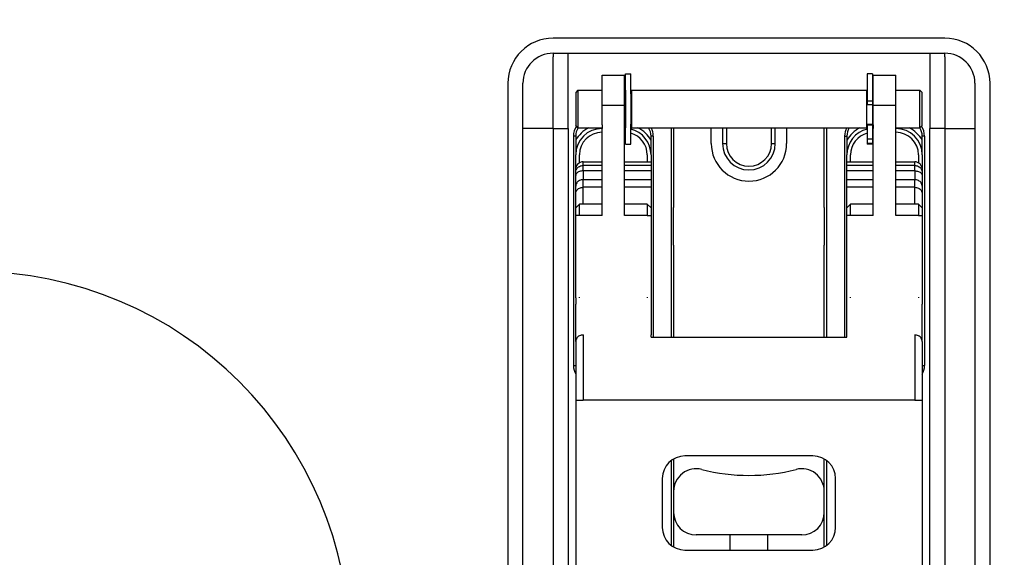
# Model space of a CAD drawing. Extents: x -1763 to 4575, y -3429 to 1051.
# Tile 168 of 193: x 3906 to 4037, y -1710 to -1638. Entities that reach past the tile are written whole.
import ezdxf

# ---------------------------------------------------------------- set-up
doc = ezdxf.new("R2010")
doc.units = 0
doc.linetypes.add('DASHED', pattern=[15, 7, -8])
doc.layers.get('0').update_dxf_attribs({"linetype": 'CONTINUOUS'})
doc.layers.add('1', color=7, linetype='CONTINUOUS')

# ---------------------------------------------------------------- blocks, each defined once
blk = doc.blocks.new('Z_STAGE_PLATE__39', base_point=(3973, -1800.88))
at = {"color": 1, "linetype": 'CONTINUOUS'}
for p, q in [((3977, -1642.88), (3977, -1643.38)), ((3977, -1642.88), (3979, -1642.88)), ((3979, -1652.88), (3979, -1642.88)), ((3979, -1642.88), (4027, -1642.88)), ((4027, -1642.88), (4027, -1652.88)), ((4027, -1642.88), (4029, -1642.88)), ((4029, -1643.38), (4029, -1642.88)), ((3977, -1652.88), (3977, -1643.38)), ((4029, -1643.38), (4029, -1652.88)), ((3973, -1652.88), (3973, -1646.88)), ((4033, -1646.88), (4033, -1652.88)), ((3977, -1652.88), (3973, -1652.88)), ((3973, -1663.38), (3973, -1652.88)), ((3977, -1652.88), (3977, -1663.38)), ((3977, -1652.88), (3979, -1652.88)), ((3979, -1652.88), (3979, -1790.88)), ((3992.7, -1680.62), (3992.7, -1652.79)), ((3993, -1652.79), (3993, -1655.97)), ((4013, -1655.87), (4013, -1652.79)), ((4013.3, -1652.79), (4013.3, -1680.62)), ((4029, -1652.88), (4027, -1652.88)), ((4027, -1790.88), (4027, -1652.88)), ((4029, -1652.88), (4033, -1652.88)), ((4029, -1652.88), (4029, -1663.38)), ((4033, -1652.88), (4033, -1663.38)), ((3980, -1653.88), (3979.7, -1653.88)), ((3979.7, -1653.88), (3979.7, -1684.38)), ((3980, -1653.88), (3980, -1656.38)), ((3990.3, -1653.88), (3990, -1653.88)), ((3990, -1656.38), (3990, -1653.88)), ((3990.3, -1653.88), (3990.3, -1680.62)), ((4015.7, -1653.88), (4016, -1653.88)), ((4015.7, -1653.88), (4015.7, -1680.62)), ((4016, -1653.88), (4016, -1656.38)), ((4026.3, -1653.88), (4026, -1653.88)), ((4026, -1656.38), (4026, -1653.88)), ((4026.3, -1653.88), (4026.3, -1684.38)), ((4013, -1663.38), (4013, -1655.87)), ((3980, -1658.3), (3980, -1656.38)), ((3990, -1656.38), (3990, -1657.3)), ((3993, -1655.97), (3993, -1663.38)), ((4016, -1657.3), (4016, -1656.38)), ((4026, -1656.38), (4026, -1658.3)), ((3980, -1658.71), (3980, -1658.3)), ((3990, -1657.3), (3990, -1657.79)), ((3990, -1657.79), (3990, -1658.52)), ((3990, -1658.52), (3990, -1659.69)), ((4016, -1657.79), (4016, -1657.3)), ((4016, -1658.52), (4016, -1657.79)), ((4016, -1659.69), (4016, -1658.52)), ((4026, -1658.3), (4026, -1658.71)), ((3980, -1659.12), (3980, -1658.71)), ((3980, -1660.55), (3980, -1659.12)), ((3990, -1659.69), (3990, -1660.69)), ((4016, -1660.69), (4016, -1659.69)), ((4026, -1658.71), (4026, -1659.12)), ((4026, -1659.12), (4026, -1660.55)), ((3980, -1661.55), (3980, -1660.55)), ((3990, -1660.69), (3990, -1663.42)), ((4016, -1663.42), (4016, -1660.69)), ((4026, -1660.55), (4026, -1661.55)), ((3980, -1663.42), (3980, -1661.55)), ((4026, -1661.55), (4026, -1663.42)), ((3973, -1665.38), (3973, -1663.38)), ((3977, -1663.38), (3977, -1663.88)), ((3980, -1664.42), (3980, -1663.42)), ((3990, -1663.42), (3990, -1664.42)), ((3993, -1668.38), (3993, -1663.38)), ((4013, -1663.38), (4013, -1668.38)), ((4016, -1664.42), (4016, -1663.42)), ((4026, -1663.42), (4026, -1664.42)), ((4029, -1663.38), (4029, -1663.88)), ((4033, -1663.38), (4033, -1665.38)), ((3977, -1663.88), (3977, -1667.88)), ((3980, -1668.38), (3980, -1664.42)), ((3990, -1664.42), (3990, -1668.88)), ((4016, -1668.88), (4016, -1664.42)), ((4026, -1664.42), (4026, -1668.38)), ((4029, -1663.88), (4029, -1667.88)), ((3973, -1665.88), (3973, -1665.38)), ((3973, -1666.38), (3973, -1665.88)), ((3973, -1668.38), (3973, -1666.38)), ((4033, -1665.38), (4033, -1665.88)), ((4033, -1665.88), (4033, -1666.38)), ((4033, -1666.38), (4033, -1668.38)), ((3973, -1694.88), (3973, -1668.38)), ((3977, -1667.88), (3977, -1668.38)), ((3977, -1668.38), (3977, -1694.88)), ((3980, -1669.38), (3980, -1668.38)), ((3990, -1668.88), (3990, -1669.88)), ((3993, -1668.38), (3993, -1680.62)), ((4013, -1680.62), (4013, -1668.38)), ((4016, -1669.88), (4016, -1668.88)), ((4026, -1668.38), (4026, -1669.38)), ((4029, -1667.88), (4029, -1668.32)), ((4029, -1668.32), (4029, -1668.38)), ((4029, -1668.38), (4029, -1694.88)), ((4033, -1668.38), (4033, -1694.88)), ((3980, -1675.29), (3980, -1669.38)), ((3990, -1669.88), (3990, -1675.29)), ((4016, -1675.29), (4016, -1669.88)), ((4026, -1669.38), (4026, -1675.29)), ((3980, -1675.38), (3980, -1675.29)), ((3980, -1675.38), (3980, -1676.21)), ((3990, -1675.29), (3990, -1675.34)), ((3990, -1675.34), (3990, -1675.38)), ((3990, -1675.38), (3990, -1680.31)), ((4016, -1675.34), (4016, -1675.29)), ((4016, -1675.38), (4016, -1675.34)), ((4016, -1680.31), (4016, -1675.38)), ((4026, -1675.29), (4026, -1675.38)), ((4026, -1675.38), (4026, -1676.21)), ((3980, -1681.18), (3980, -1676.21)), ((4026, -1681.18), (4026, -1676.21)), ((3990, -1680.62), (3990, -1680.31)), ((4016, -1680.62), (4016, -1680.31)), ((3980, -1681.18), (3980, -1684.38)), ((4026, -1681.18), (4026, -1684.38)), ((3979.7, -1684.38), (3980, -1684.38)), ((4026, -1684.38), (4026.3, -1684.38)), ((3973, -1696.88), (3973, -1694.88)), ((3977, -1694.88), (3977, -1695.38)), ((4029, -1694.88), (4029, -1695.38)), ((4033, -1694.88), (4033, -1696.88)), ((3977, -1695.38), (3977, -1699.38)), ((4029, -1695.38), (4029, -1699.38)), ((3973, -1697.88), (3973, -1696.88)), ((3992.7, -1708.28), (3992.7, -1696.98)), ((3993, -1696.78), (3993, -1697.88)), ((4013, -1697.38), (4013, -1696.78)), ((4013, -1701.08), (4013, -1697.38)), ((4013.3, -1696.98), (4013.3, -1708.28)), ((4033, -1696.88), (4033, -1697.88)), ((3973, -1699.88), (3973, -1697.88)), ((3993, -1697.88), (3993, -1701.08)), ((4033, -1697.88), (4033, -1699.88)), ((3973, -1743.88), (3973, -1699.88)), ((3977, -1699.38), (3977, -1699.88)), ((3977, -1699.88), (3977, -1743.88)), ((4029, -1699.38), (4029, -1699.82)), ((4029, -1699.82), (4029, -1699.88)), ((4029, -1699.88), (4029, -1743.88)), ((4033, -1699.88), (4033, -1743.88)), ((3993, -1701.08), (3993, -1703.88)), ((4013, -1703.88), (4013, -1701.08)), ((3993, -1703.88), (3993, -1708.48)), ((4013, -1708.48), (4013, -1703.88))]:
    blk.add_line(p, q, dxfattribs=at)
for centre, radius, start, end in [((3977, -1646.88), 4, 90, 180), ((4029, -1646.88), 4, 0, 90), ((3982, -1653.88), 2.3, 145.8367, 180), ((3982, -1653.88), 2, 147.028, 180), ((3988, -1653.88), 2, 0, 32.972), ((3988, -1653.88), 2.3, 0, 28.245), ((4018, -1653.88), 2.3, 151.755, 180), ((4018, -1653.88), 2, 147.028, 180), ((4024, -1653.88), 2, 0, 32.972), ((4024, -1653.88), 2.3, 0, 34.1633), ((3982, -1684.38), 2.3, 180, -150.4082), ((4024, -1684.38), 2.3, -29.5918, 0)]:
    blk.add_arc(centre, radius, start, end, dxfattribs=at)
blk = doc.blocks.new('PIN_E7018-23703_1__40', base_point=(3973, -1780.38))
at = {"color": 1, "linetype": 'CONTINUOUS'}
for p, q in [((3973, -1777.38), (3973, -1775.38)), ((3977, -1775.38), (3977, -1775.88)), ((3977, -1775.88), (3977, -1779.88)), ((3973, -1780.38), (3973, -1778.38)), ((3977, -1779.88), (3977, -1780.38))]:
    blk.add_line(p, q, dxfattribs=at)
blk = doc.blocks.new('PIN_E7018-23703_2__41', base_point=(3973, -1748.88))
at = {"color": 1, "linetype": 'CONTINUOUS'}
for p, q in [((3973, -1745.88), (3973, -1743.88)), ((3977, -1743.88), (3977, -1744.38)), ((3977, -1744.38), (3977, -1748.38)), ((3973, -1748.88), (3973, -1746.88)), ((3977, -1748.38), (3977, -1748.88))]:
    blk.add_line(p, q, dxfattribs=at)
blk = doc.blocks.new('PIN_E7018-23703_3__42', base_point=(3973, -1699.88))
at = {"color": 1, "linetype": 'CONTINUOUS'}
for p, q in [((3973, -1696.88), (3973, -1694.88)), ((3977, -1694.88), (3977, -1695.38)), ((3977, -1695.38), (3977, -1699.38)), ((3973, -1699.88), (3973, -1697.88)), ((3977, -1699.38), (3977, -1699.88))]:
    blk.add_line(p, q, dxfattribs=at)
blk = doc.blocks.new('PIN_E7018-23703_4__43', base_point=(3973, -1668.38))
at = {"color": 1, "linetype": 'CONTINUOUS'}
for p, q in [((3973, -1665.38), (3973, -1663.38)), ((3977, -1663.38), (3977, -1663.88)), ((3977, -1663.88), (3977, -1667.88)), ((3973, -1668.38), (3973, -1666.38)), ((3977, -1667.88), (3977, -1668.38))]:
    blk.add_line(p, q, dxfattribs=at)
blk = doc.blocks.new('PIN_E7018-23703_6__44', base_point=(4009.5, -1699.88))
at = {"color": 1, "linetype": 'CONTINUOUS'}
for p, q in [((4029, -1694.88), (4029, -1695.38)), ((4033, -1694.88), (4033, -1696.88)), ((4029, -1695.38), (4029, -1699.38)), ((4033, -1697.88), (4033, -1699.88)), ((4029, -1699.38), (4029, -1699.82)), ((4029, -1699.82), (4029, -1699.88))]:
    blk.add_line(p, q, dxfattribs=at)
blk = doc.blocks.new('PIN_E7018-23703_7__45', base_point=(4029, -1748.88))
at = {"color": 1, "linetype": 'CONTINUOUS'}
for p, q in [((4029, -1743.88), (4029, -1744.38)), ((4029, -1744.38), (4029, -1748.38)), ((4033, -1743.88), (4033, -1745.88)), ((4033, -1746.88), (4033, -1748.88)), ((4029, -1748.38), (4029, -1748.82)), ((4029, -1748.82), (4029, -1748.88))]:
    blk.add_line(p, q, dxfattribs=at)
blk = doc.blocks.new('PIN_E7018-23703_8__46', base_point=(4029, -1780.38))
at = {"color": 1, "linetype": 'CONTINUOUS'}
for p, q in [((4029, -1775.38), (4029, -1775.88)), ((4029, -1775.88), (4029, -1779.88)), ((4033, -1775.38), (4033, -1777.38)), ((4033, -1778.38), (4033, -1780.38)), ((4029, -1779.88), (4029, -1780.32)), ((4029, -1780.32), (4029, -1780.38))]:
    blk.add_line(p, q, dxfattribs=at)
blk = doc.blocks.new('PIN_E7018-23703_5__47', base_point=(4029, -1668.38))
at = {"color": 1, "linetype": 'CONTINUOUS'}
for p, q in [((4029, -1663.38), (4029, -1663.88)), ((4033, -1663.38), (4033, -1665.38)), ((4029, -1663.88), (4029, -1667.88)), ((4033, -1666.38), (4033, -1668.38)), ((4029, -1667.88), (4029, -1668.32)), ((4029, -1668.32), (4029, -1668.38))]:
    blk.add_line(p, q, dxfattribs=at)
blk = doc.blocks.new('LATCHPINS__48', base_point=(3973, -1780.38))
for name, p in [('PIN_E7018-23703_4__43', (3973, -1668.38)), ('PIN_E7018-23703_5__47', (4029, -1668.38)), ('PIN_E7018-23703_3__42', (3973, -1699.88)), ('PIN_E7018-23703_6__44', (4009.5, -1699.88)), ('PIN_E7018-23703_2__41', (3973, -1748.88)), ('PIN_E7018-23703_7__45', (4029, -1748.88)), ('PIN_E7018-23703_1__40', (3973, -1780.38)), ('PIN_E7018-23703_8__46', (4029, -1780.38))]:
    blk.add_blockref(name, p)
blk = doc.blocks.new('RETAIN_RING_DIN6799-4___49', base_point=(3986.6, -1654.94))
at = {"color": 1, "linetype": 'CONTINUOUS'}
for p, q in [((3986.6, -1645.64), (3987.3, -1645.64)), ((3986.6, -1647.79), (3986.6, -1645.64)), ((3987.3, -1648.29), (3987.3, -1645.64)), ((3986.6, -1647.79), (3986.6, -1647.85)), ((3986.6, -1647.85), (3986.6, -1648.03)), ((3986.6, -1648.03), (3986.6, -1648.13)), ((3986.6, -1648.13), (3986.6, -1648.29)), ((3986.6, -1648.29), (3986.6, -1648.32)), ((3986.6, -1648.32), (3986.6, -1648.6)), ((3986.6, -1648.6), (3986.6, -1648.64)), ((3986.6, -1648.64), (3986.6, -1651.94)), ((3987.3, -1648.29), (3987.3, -1652.29)), ((3986.6, -1651.94), (3986.6, -1651.98)), ((3986.6, -1651.98), (3986.6, -1652.27)), ((3986.6, -1652.27), (3986.6, -1652.29)), ((3986.6, -1652.29), (3986.6, -1652.45)), ((3986.6, -1652.45), (3986.6, -1652.55)), ((3986.6, -1652.55), (3986.6, -1652.73)), ((3986.6, -1652.73), (3986.6, -1652.79)), ((3986.6, -1654.94), (3986.6, -1652.79)), ((3987.3, -1654.94), (3987.3, -1652.29)), ((3986.6, -1654.94), (3987.3, -1654.94))]:
    blk.add_line(p, q, dxfattribs=at)
blk = doc.blocks.new('RAIL_E7018-23701_2__50', base_point=(4016, -1766.79))
at = {"color": 1, "linetype": 'CONTINUOUS'}
for p, q in [((4019.5, -1649.79), (4019.5, -1645.79)), ((4019.5, -1645.79), (4022.5, -1645.79)), ((4022.5, -1649.79), (4022.5, -1645.79)), ((4019.5, -1652.38), (4019.5, -1649.79)), ((4019.5, -1649.79), (4022.5, -1649.79)), ((4022.5, -1652.38), (4022.5, -1649.79)), ((4019.5, -1652.38), (4019.5, -1652.88)), ((4019.5, -1653.38), (4019.5, -1652.88)), ((4022.5, -1652.88), (4022.5, -1652.38)), ((4022.5, -1653.38), (4022.5, -1652.88)), ((4019.5, -1662.92), (4019.5, -1653.38)), ((4022.5, -1662.92), (4022.5, -1653.38)), ((4016.5, -1662.92), (4016, -1663.42)), ((4016, -1664.42), (4016, -1663.42)), ((4016.5, -1664.42), (4016.5, -1662.92)), ((4019.5, -1662.92), (4016.5, -1662.92)), ((4019.5, -1664.42), (4019.5, -1662.92)), ((4025.5, -1662.92), (4022.5, -1662.92)), ((4022.5, -1664.42), (4022.5, -1662.92)), ((4025.5, -1662.92), (4026, -1663.42)), ((4025.5, -1662.92), (4025.5, -1664.42)), ((4026, -1663.42), (4026, -1664.42)), ((4016.5, -1664.42), (4016, -1664.42)), ((4016, -1668.88), (4016, -1664.42)), ((4019.5, -1664.42), (4016.5, -1664.42)), ((4025.5, -1664.42), (4022.5, -1664.42)), ((4025.5, -1664.42), (4026, -1664.42)), ((4026, -1664.42), (4026, -1668.38)), ((4016, -1669.88), (4016, -1668.88)), ((4026, -1668.38), (4026, -1669.38)), ((4016, -1675.29), (4016, -1669.88)), ((4026, -1669.38), (4026, -1675.29)), ((4016, -1675.34), (4016, -1675.29)), ((4016, -1675.38), (4016, -1675.34)), ((4016, -1680.31), (4016, -1675.38)), ((4016.5, -1675.38), (4016.5, -1675.29)), ((4026, -1675.29), (4026, -1675.38)), ((4026, -1675.38), (4026, -1676.21)), ((4026, -1681.18), (4026, -1676.21)), ((4016, -1680.62), (4016, -1680.31)), ((4026, -1681.18), (4026, -1684.38)), ((4026, -1684.38), (4026, -1688.97)), ((4026, -1688.97), (4026, -1737.29)), ((4016, -1729.06), (4016, -1714.61)), ((4016.5, -1714.76), (4016.5, -1728.9)), ((4026, -1737.29), (4026, -1748.16)), ((4026, -1748.16), (4026, -1749.16)), ((4022.3, -1762.79), (4022.5, -1762.79)), ((4022.5, -1762.79), (4022.5, -1762.59)), ((4022.5, -1764.38), (4022.5, -1762.79)), ((4022.5, -1764.88), (4022.5, -1764.38)), ((4019.5, -1764.79), (4019.5, -1764.88)), ((4019.5, -1765.38), (4019.5, -1764.88)), ((4019.5, -1766.79), (4019.5, -1765.38)), ((4022.5, -1765.38), (4022.5, -1764.88)), ((4022.5, -1766.79), (4022.5, -1765.38)), ((4019.5, -1766.79), (4022.5, -1766.79))]:
    blk.add_line(p, q, dxfattribs=at)
blk = doc.blocks.new('RAIL_E7018-23701_1__51', base_point=(3980, -1766.79))
at = {"color": 1, "linetype": 'CONTINUOUS'}
for p, q in [((3983.5, -1645.79), (3986.5, -1645.79)), ((3983.5, -1649.79), (3983.5, -1645.79)), ((3986.5, -1649.79), (3986.5, -1645.79)), ((3983.5, -1652.38), (3983.5, -1649.79)), ((3983.5, -1649.79), (3986.5, -1649.79)), ((3986.5, -1652.38), (3986.5, -1649.79)), ((3983.5, -1652.38), (3983.5, -1652.88)), ((3983.5, -1653.38), (3983.5, -1652.88)), ((3986.5, -1652.88), (3986.5, -1652.38)), ((3986.5, -1653.38), (3986.5, -1652.88)), ((3983.5, -1662.92), (3983.5, -1653.38)), ((3986.5, -1662.92), (3986.5, -1653.38)), ((3980.5, -1662.92), (3980, -1663.42)), ((3980, -1664.42), (3980, -1663.42)), ((3980.5, -1664.42), (3980.5, -1662.92)), ((3983.5, -1662.92), (3980.5, -1662.92)), ((3983.5, -1664.42), (3983.5, -1662.92)), ((3986.5, -1664.42), (3986.5, -1662.92)), ((3989.5, -1662.92), (3986.5, -1662.92)), ((3989.5, -1662.92), (3989.5, -1664.42)), ((3989.5, -1662.92), (3990, -1663.42)), ((3990, -1663.42), (3990, -1664.42)), ((3980, -1668.38), (3980, -1664.42)), ((3980.5, -1664.42), (3980, -1664.42)), ((3983.5, -1664.42), (3980.5, -1664.42)), ((3989.5, -1664.42), (3986.5, -1664.42)), ((3989.5, -1664.42), (3990, -1664.42)), ((3990, -1664.42), (3990, -1668.88)), ((3980, -1669.38), (3980, -1668.38)), ((3990, -1668.88), (3990, -1669.88)), ((3980, -1675.29), (3980, -1669.38)), ((3990, -1669.88), (3990, -1675.29)), ((3980, -1675.38), (3980, -1675.29)), ((3980, -1675.38), (3980, -1676.21)), ((3980.5, -1675.38), (3980.5, -1675.29)), ((3989.5, -1675.29), (3989.5, -1675.38)), ((3990, -1675.29), (3990, -1675.34)), ((3990, -1675.34), (3990, -1675.38)), ((3990, -1675.38), (3990, -1680.31)), ((3980, -1681.18), (3980, -1676.21)), ((3990, -1680.62), (3990, -1680.31)), ((3980, -1681.18), (3980, -1684.38)), ((3980, -1684.38), (3980, -1688.97)), ((3980, -1688.97), (3980, -1737.29)), ((3989.5, -1728.9), (3989.5, -1714.76)), ((3990, -1729.06), (3990, -1714.61)), ((3980, -1737.29), (3980, -1748.16)), ((3980, -1748.16), (3980, -1749.16)), ((3983.5, -1762.79), (3983.5, -1762.59)), ((3983.5, -1762.79), (3983.7, -1762.79)), ((3983.5, -1764.38), (3983.5, -1762.79)), ((3983.5, -1764.38), (3983.5, -1764.88)), ((3983.5, -1765.38), (3983.5, -1764.88)), ((3983.5, -1766.79), (3983.5, -1765.38)), ((3986.5, -1764.88), (3986.5, -1764.79)), ((3986.5, -1765.38), (3986.5, -1764.88)), ((3986.5, -1766.79), (3986.5, -1765.38)), ((3983.5, -1766.79), (3986.5, -1766.79))]:
    blk.add_line(p, q, dxfattribs=at)
blk = doc.blocks.new('RETAIN_RING_DIN6799-4___52', base_point=(4018.7, -1654.94))
at = {"color": 1, "linetype": 'CONTINUOUS'}
for p, q in [((4018.7, -1645.64), (4018.7, -1648.29)), ((4019.4, -1645.64), (4018.7, -1645.64)), ((4019.4, -1645.64), (4019.4, -1647.79)), ((4019.4, -1647.79), (4019.4, -1648.29)), ((4018.7, -1648.29), (4018.7, -1649.23)), ((4019.4, -1649.23), (4018.7, -1649.23)), ((4018.7, -1649.23), (4018.7, -1649.72)), ((4019.4, -1648.29), (4019.4, -1648.31)), ((4019.4, -1648.31), (4019.4, -1648.61)), ((4019.4, -1648.61), (4019.4, -1648.88)), ((4019.4, -1648.88), (4019.4, -1649.13)), ((4019.4, -1649.13), (4019.4, -1649.23)), ((4019.4, -1649.23), (4019.4, -1649.26)), ((4019.4, -1649.26), (4019.4, -1649.37)), ((4019.4, -1649.37), (4019.4, -1649.38)), ((4019.4, -1649.38), (4019.4, -1649.54)), ((4019.4, -1649.72), (4018.7, -1649.72)), ((4019.4, -1649.54), (4019.4, -1649.72)), ((4019.4, -1649.72), (4019.4, -1651.72)), ((4019.4, -1651.72), (4019.4, -1651.78)), ((4019.4, -1651.78), (4019.4, -1651.81)), ((4019.4, -1651.81), (4019.4, -1651.91)), ((4019.4, -1651.91), (4019.4, -1652.29)), ((4018.7, -1652.29), (4018.7, -1652.43)), ((4018.7, -1652.43), (4018.7, -1654.29)), ((4019.4, -1652.43), (4018.7, -1652.43)), ((4019.4, -1652.29), (4019.4, -1652.29)), ((4019.4, -1652.29), (4019.4, -1652.43)), ((4019.4, -1652.43), (4019.4, -1652.79)), ((4019.4, -1652.79), (4019.4, -1654.29)), ((4019.4, -1654.29), (4018.7, -1654.29)), ((4018.7, -1654.29), (4018.7, -1654.86)), ((4019.4, -1654.29), (4019.4, -1654.86)), ((4019.4, -1654.86), (4018.7, -1654.86)), ((4018.7, -1654.86), (4018.7, -1654.94)), ((4019.4, -1654.94), (4018.7, -1654.94)), ((4019.4, -1654.86), (4019.4, -1654.94))]:
    blk.add_line(p, q, dxfattribs=at)
blk = doc.blocks.new('PIN_E7018-23702_2__57', base_point=(3980, -1652.79))
at = {"color": 1, "linetype": 'CONTINUOUS'}
for p, q in [((3980.3, -1647.79), (3980, -1648.09)), ((3980, -1648.09), (3980, -1652.49)), ((3980.3, -1647.79), (3980.3, -1652.79)), ((3980.3, -1647.79), (3983.5, -1647.79)), ((3986.5, -1647.79), (3986.6, -1647.79)), ((3986.6, -1647.79), (3986.6, -1647.85)), ((3986.6, -1647.85), (3986.6, -1648.03)), ((3986.6, -1648.03), (3986.6, -1648.13)), ((3987.4, -1647.79), (4018.6, -1647.79)), ((3987.4, -1647.79), (3987.4, -1648.29)), ((4018.6, -1647.79), (4018.6, -1648.29)), ((4019.4, -1647.79), (4019.4, -1648.29)), ((4019.4, -1647.79), (4019.5, -1647.79)), ((4022.5, -1647.79), (4025.7, -1647.79)), ((4025.7, -1647.79), (4026, -1648.09)), ((4025.7, -1652.79), (4025.7, -1647.79)), ((4026, -1652.49), (4026, -1648.09)), ((3986.6, -1648.13), (3986.6, -1648.29)), ((3986.6, -1648.29), (3986.6, -1648.32)), ((3986.6, -1648.32), (3986.6, -1648.6)), ((3986.6, -1648.6), (3986.6, -1648.64)), ((3986.6, -1648.64), (3986.6, -1651.94)), ((3987.3, -1648.29), (3987.4, -1648.29)), ((3987.4, -1648.29), (3987.4, -1652.29)), ((4018.6, -1648.29), (4018.7, -1648.29)), ((4018.6, -1648.29), (4018.6, -1652.29)), ((4019.4, -1648.29), (4019.4, -1648.31)), ((4019.4, -1648.31), (4019.4, -1648.61)), ((4019.4, -1648.61), (4019.4, -1648.88)), ((4019.4, -1648.88), (4019.4, -1649.13)), ((4019.4, -1649.13), (4019.4, -1649.23)), ((4019.4, -1649.23), (4019.4, -1649.26)), ((4019.4, -1649.26), (4019.4, -1649.37)), ((4019.4, -1649.37), (4019.4, -1649.38)), ((4019.4, -1649.38), (4019.4, -1649.54)), ((4019.4, -1649.54), (4019.4, -1649.72)), ((4019.4, -1649.72), (4019.4, -1651.72)), ((3986.6, -1651.94), (3986.6, -1651.98)), ((3986.6, -1651.98), (3986.6, -1652.27)), ((4019.4, -1651.72), (4019.4, -1651.78)), ((4019.4, -1651.78), (4019.4, -1651.81)), ((4019.4, -1651.81), (4019.4, -1651.91)), ((4019.4, -1651.91), (4019.4, -1652.29)), ((3980.3, -1652.79), (3980, -1652.49)), ((3980.3, -1652.79), (3983.5, -1652.79)), ((3986.5, -1652.79), (3986.6, -1652.79)), ((3986.6, -1652.27), (3986.6, -1652.29)), ((3986.6, -1652.29), (3986.6, -1652.45)), ((3986.6, -1652.45), (3986.6, -1652.55)), ((3986.6, -1652.55), (3986.6, -1652.73)), ((3986.6, -1652.73), (3986.6, -1652.79)), ((3987.3, -1652.29), (3987.4, -1652.29)), ((3987.4, -1652.29), (3987.4, -1652.79)), ((3987.4, -1652.79), (4018.6, -1652.79)), ((4018.6, -1652.29), (4018.6, -1652.79)), ((4018.6, -1652.29), (4019.4, -1652.29)), ((4019.4, -1652.29), (4019.4, -1652.29)), ((4019.4, -1652.29), (4019.4, -1652.43)), ((4019.4, -1652.43), (4019.4, -1652.79)), ((4019.4, -1652.79), (4019.5, -1652.79)), ((4022.5, -1652.79), (4025.7, -1652.79)), ((4025.7, -1652.79), (4026, -1652.49))]:
    blk.add_line(p, q, dxfattribs=at)
blk = doc.blocks.new('LEVER_E7018-25001__58', base_point=(3980, -1766.12))
at = {"color": 1, "linetype": 'CONTINUOUS'}
for p, q in [((3980, -1658.71), (3980, -1658.3)), ((3981, -1657.79), (3981, -1657.3)), ((3981, -1657.3), (3983.5, -1657.3)), ((3983.5, -1657.79), (3981, -1657.79)), ((3981, -1658.52), (3981, -1657.79)), ((3983.5, -1658.52), (3981, -1658.52)), ((3981, -1658.52), (3981, -1659.69)), ((3986.5, -1657.3), (3990, -1657.3)), ((3990, -1657.79), (3986.5, -1657.79)), ((3990, -1658.52), (3986.5, -1658.52)), ((3990, -1657.3), (3990, -1657.79)), ((3990, -1657.79), (3990, -1658.52)), ((3990, -1658.52), (3990, -1659.69)), ((4016, -1657.79), (4016, -1657.3)), ((4016, -1657.3), (4019.5, -1657.3)), ((4016, -1658.52), (4016, -1657.79)), ((4019.5, -1657.79), (4016, -1657.79)), ((4016, -1659.69), (4016, -1658.52)), ((4019.5, -1658.52), (4016, -1658.52)), ((4022.5, -1657.3), (4025, -1657.3)), ((4025, -1657.79), (4022.5, -1657.79)), ((4025, -1658.52), (4022.5, -1658.52)), ((4025, -1657.79), (4025, -1657.3)), ((4025, -1658.52), (4025, -1657.79)), ((4025, -1658.52), (4025, -1659.69)), ((4026, -1658.3), (4026, -1658.71)), ((3980, -1659.12), (3980, -1658.71)), ((3980, -1660.55), (3980, -1659.12)), ((3983.5, -1659.69), (3981, -1659.69)), ((3981, -1660.69), (3981, -1659.69)), ((3990, -1659.69), (3986.5, -1659.69)), ((3990, -1659.69), (3990, -1660.69)), ((4016, -1660.69), (4016, -1659.69)), ((4019.5, -1659.69), (4016, -1659.69)), ((4025, -1659.69), (4022.5, -1659.69)), ((4025, -1660.69), (4025, -1659.69)), ((4026, -1658.71), (4026, -1659.12)), ((4026, -1659.12), (4026, -1660.55)), ((3980, -1661.55), (3980, -1660.55)), ((3983.5, -1660.69), (3981, -1660.69)), ((3981, -1662.92), (3981, -1660.69)), ((3990, -1660.69), (3986.5, -1660.69)), ((3990, -1660.69), (3990, -1663.42)), ((4016, -1663.42), (4016, -1660.69)), ((4019.5, -1660.69), (4016, -1660.69)), ((4025, -1660.69), (4022.5, -1660.69)), ((4025, -1662.92), (4025, -1660.69)), ((4026, -1660.55), (4026, -1661.55)), ((3980, -1663.42), (3980, -1661.55)), ((4026, -1661.55), (4026, -1663.42)), ((3980, -1664.42), (3980, -1663.42)), ((3990, -1663.42), (3990, -1664.42)), ((4016, -1664.42), (4016, -1663.42)), ((4026, -1663.42), (4026, -1664.42)), ((3980, -1668.38), (3980, -1664.42)), ((3990, -1664.42), (3990, -1668.88)), ((4016, -1668.88), (4016, -1664.42)), ((4026, -1664.42), (4026, -1668.38)), ((3980, -1669.38), (3980, -1668.38)), ((3990, -1668.88), (3990, -1669.88)), ((4016, -1669.88), (4016, -1668.88)), ((4026, -1668.38), (4026, -1669.38)), ((3980, -1675.29), (3980, -1669.38)), ((3990, -1669.88), (3990, -1675.29)), ((4016, -1675.29), (4016, -1669.88)), ((4026, -1669.38), (4026, -1675.29)), ((3980, -1675.38), (3980, -1675.29)), ((3980, -1675.38), (3980, -1676.21)), ((3990, -1675.29), (3990, -1675.34)), ((3990, -1675.34), (3990, -1675.38)), ((3990, -1675.38), (3990, -1680.31)), ((4016, -1675.34), (4016, -1675.29)), ((4016, -1675.38), (4016, -1675.34)), ((4016, -1680.31), (4016, -1675.38)), ((4026, -1675.29), (4026, -1675.38)), ((4026, -1675.38), (4026, -1676.21)), ((3980, -1681.18), (3980, -1676.21)), ((4026, -1681.18), (4026, -1676.21)), ((3981, -1680.31), (3981, -1688.97)), ((3990, -1680.62), (3990, -1680.31)), ((3990, -1680.62), (4016, -1680.62)), ((4016, -1680.62), (4016, -1680.31)), ((4025, -1680.31), (4025, -1688.97)), ((3980, -1681.18), (3980, -1684.38)), ((4026, -1681.18), (4026, -1684.38)), ((3980, -1684.38), (3980, -1688.97)), ((4026, -1684.38), (4026, -1688.97)), ((3980, -1688.97), (3981, -1688.97)), ((3980, -1688.97), (3980, -1737.29)), ((4025, -1688.97), (3981, -1688.97)), ((4025, -1688.97), (4026, -1688.97)), ((4026, -1688.97), (4026, -1737.29)), ((4011.5, -1696.38), (3994.5, -1696.38)), ((3991.5, -1699.38), (3991.5, -1705.88)), ((4014.5, -1705.88), (4014.5, -1699.38)), ((3994.5, -1708.88), (4011.5, -1708.88)), ((3994.5, -1734.79), (4011.5, -1734.79)), ((3980, -1737.29), (3980, -1748.16)), ((3991.5, -1737.79), (3991.5, -1744.29)), ((4014.5, -1744.29), (4014.5, -1737.79)), ((4026, -1737.29), (4026, -1748.16)), ((3994.5, -1747.29), (4011.5, -1747.29)), ((3980, -1748.16), (3980, -1749.16)), ((4026, -1748.16), (4026, -1749.16)), ((3980, -1749.16), (3980, -1754.12)), ((4026, -1749.16), (4026, -1754.12)), ((3992, -1766.12), (4014, -1766.12))]:
    blk.add_line(p, q, dxfattribs=at)
for centre in [(3992, -1721.83), (4014, -1721.83)]:
    blk.add_circle(centre, 7.5, dxfattribs=at)
for centre, radius, start, end in [((3981, -1658.3), 1, 90, 180), ((4025, -1658.3), 1, 0, 90), ((3994.5, -1699.38), 3, 90, 180), ((4011.5, -1699.38), 3, 0, 90), ((3994.5, -1705.88), 3, 180, -90), ((4011.5, -1705.88), 3, -90, 0), ((3994.5, -1737.79), 3, 90, 180), ((4011.5, -1737.79), 3, 0, 90), ((3994.5, -1744.29), 3, 180, -90), ((4011.5, -1744.29), 3, -90, 0), ((3992, -1754.12), 12, 180, -90), ((4014, -1754.12), 12, -90, 0)]:
    blk.add_arc(centre, radius, start, end, dxfattribs=at)
for points in [[(3980, -1658.71), (3980, -1658.55), (3980.05, -1658.39), (3980.22, -1658.11), (3980.35, -1657.99), (3980.65, -1657.83), (3980.82, -1657.79), (3981, -1657.79)], [(3981, -1658.52), (3980.82, -1658.52), (3980.65, -1658.54), (3980.35, -1658.65), (3980.22, -1658.73), (3980.05, -1658.91), (3980, -1659.02), (3980, -1659.12)], [(4025, -1657.79), (4025.18, -1657.79), (4025.35, -1657.83), (4025.65, -1657.99), (4025.78, -1658.11), (4025.95, -1658.39), (4026, -1658.55), (4026, -1658.71)], [(4025, -1658.52), (4025.18, -1658.52), (4025.35, -1658.54), (4025.65, -1658.65), (4025.78, -1658.73), (4025.95, -1658.91), (4026, -1659.02), (4026, -1659.12)], [(3981, -1659.69), (3980.82, -1659.69), (3980.65, -1659.73), (3980.35, -1659.88), (3980.22, -1659.99), (3980.05, -1660.25), (3980, -1660.4), (3980, -1660.55)], [(4026, -1660.55), (4026, -1660.4), (4025.95, -1660.25), (4025.78, -1659.99), (4025.65, -1659.88), (4025.35, -1659.73), (4025.18, -1659.69), (4025, -1659.69)], [(3980, -1661.55), (3980, -1661.4), (3980.05, -1661.25), (3980.22, -1660.99), (3980.35, -1660.88), (3980.65, -1660.73), (3980.82, -1660.69), (3981, -1660.69)], [(4025, -1660.69), (4025.18, -1660.69), (4025.35, -1660.73), (4025.65, -1660.88), (4025.78, -1660.99), (4025.95, -1661.25), (4026, -1661.4), (4026, -1661.55)], [(3981, -1680.31), (3980.82, -1680.31), (3980.65, -1680.35), (3980.35, -1680.5), (3980.22, -1680.61), (3980.05, -1680.88), (3980, -1681.03), (3980, -1681.18)], [(4026, -1681.18), (4026, -1681.03), (4025.95, -1680.88), (4025.78, -1680.61), (4025.65, -1680.5), (4025.35, -1680.35), (4025.18, -1680.31), (4025, -1680.31)]]:
    blk.add_open_spline(points, degree=3, knots=[0, 0, 0, 0, 1, 1, 2, 2, 3, 3, 3, 3], dxfattribs=at)
blk = doc.blocks.new('CLAMP_ASSY__59', base_point=(3980, -1787.09))
for name, p in [('RAIL_E7018-23701_1__51', (3980, -1766.79)), ('RETAIN_RING_DIN6799-4___49', (3986.6, -1654.94)), ('RAIL_E7018-23701_2__50', (4016, -1766.79)), ('RETAIN_RING_DIN6799-4___52', (4018.7, -1654.94)), ('PIN_E7018-23702_2__57', (3980, -1652.79)), ('LEVER_E7018-25001__58', (3980, -1766.12))]:
    blk.add_blockref(name, p)
blk = doc.blocks.new('LATCH_E7018-21201_2__61', base_point=(3993, -1706.88))
at = {"color": 1, "linetype": 'CONTINUOUS'}
for p, q in [((3993, -1652.79), (3993, -1655.97)), ((3998, -1654.88), (3998, -1652.79)), ((3999.5, -1652.79), (3999.5, -1654.88)), ((4000, -1652.79), (4000, -1654.88)), ((4006, -1654.88), (4006, -1652.79)), ((4006.5, -1654.88), (4006.5, -1652.79)), ((4008, -1652.79), (4008, -1654.88)), ((4013, -1655.87), (4013, -1652.79)), ((3999.5, -1654.88), (4000, -1654.88)), ((4006, -1654.88), (4006.5, -1654.88)), ((4013, -1663.38), (4013, -1655.87)), ((3993, -1655.97), (3993, -1663.38)), ((3993, -1668.38), (3993, -1663.38)), ((4013, -1663.38), (4013, -1668.38)), ((3993, -1668.38), (3993, -1680.62)), ((4013, -1680.62), (4013, -1668.38)), ((3993, -1696.78), (3993, -1697.88)), ((4013, -1697.38), (4013, -1696.78)), ((4013, -1701.08), (4013, -1697.38)), ((3993, -1697.88), (3993, -1701.08)), ((3993, -1701.08), (3993, -1703.88)), ((4013, -1703.88), (4013, -1701.08)), ((4010, -1706.88), (3996, -1706.88))]:
    blk.add_line(p, q, dxfattribs=at)
for centre, radius, start, end in [((4003, -1654.88), 5, 180, 0), ((4003, -1654.88), 3.5, 180, 0), ((4003, -1654.88), 3, 180, 0), ((3996, -1701.08), 3, 75.5225, 180), ((4003, -1673.97), 25, -104.4775, -90), ((4003, -1673.97), 25, -90, -75.5225), ((4010, -1701.08), 3, 0, 104.4775), ((3996, -1703.88), 3, 180, -90), ((4010, -1703.88), 3, -90, 0)]:
    blk.add_arc(centre, radius, start, end, dxfattribs=at)
blk = doc.blocks.new('DOWEL_PIN_5X50_DIN6325__62', base_point=(4000.5, -1736.88))
at = {"color": 1, "linetype": 'CONTINUOUS'}
for p, q in [((4000.5, -1708.88), (4000.5, -1706.88)), ((4005.5, -1708.88), (4005.5, -1706.88)), ((4000.5, -1736.88), (4000.5, -1734.79)), ((4005.5, -1736.88), (4005.5, -1734.79))]:
    blk.add_line(p, q, dxfattribs=at)
blk = doc.blocks.new('LOCK_ASSY__63', base_point=(3993, -1794.88))
for name, p in [('LATCH_E7018-21201_2__61', (3993, -1706.88)), ('DOWEL_PIN_5X50_DIN6325__62', (4000.5, -1736.88))]:
    blk.add_blockref(name, p)
blk = doc.blocks.new('Z-STAGE_ASSY__64', base_point=(3973, -1800.88))
for name, p in [('Z_STAGE_PLATE__39', (3973, -1800.88)), ('CLAMP_ASSY__59', (3980, -1787.09)), ('LOCK_ASSY__63', (3993, -1794.88)), ('LATCHPINS__48', (3973, -1780.38))]:
    blk.add_blockref(name, p)
blk = doc.blocks.new('PLATE_E7018-27702__65', base_point=(3973, -1800.88))
at = {"color": 1, "linetype": 'CONTINUOUS'}
for p, q in [((3977, -1642.88), (3977, -1643.38)), ((3977, -1642.88), (3979, -1642.88)), ((3979, -1642.88), (4027, -1642.88)), ((4027, -1642.88), (4029, -1642.88)), ((4029, -1643.38), (4029, -1642.88)), ((3973, -1652.88), (3973, -1646.88)), ((4033, -1646.88), (4033, -1652.88)), ((3973, -1663.38), (3973, -1652.88)), ((3983.5, -1652.38), (3983.5, -1652.88)), ((3986.5, -1652.88), (3986.5, -1652.38)), ((4019.5, -1652.38), (4019.5, -1652.88)), ((4022.5, -1652.88), (4022.5, -1652.38)), ((4033, -1652.88), (4033, -1663.38)), ((3980, -1658.3), (3980, -1656.38)), ((3980.5, -1657.44), (3980.5, -1656.38)), ((3989.5, -1656.38), (3989.5, -1657.3)), ((3990, -1656.38), (3990, -1657.3)), ((4016, -1657.3), (4016, -1656.38)), ((4016.5, -1657.3), (4016.5, -1656.38)), ((4025.5, -1656.38), (4025.5, -1657.44)), ((4026, -1656.38), (4026, -1658.3)), ((3980, -1658.71), (3980, -1658.3)), ((3990, -1657.3), (3990, -1657.79)), ((3990, -1657.79), (3990, -1658.52)), ((3990, -1658.52), (3990, -1659.69)), ((4016, -1657.79), (4016, -1657.3)), ((4016, -1658.52), (4016, -1657.79)), ((4016, -1659.69), (4016, -1658.52)), ((4026, -1658.3), (4026, -1658.71)), ((3980, -1659.12), (3980, -1658.71)), ((3980, -1660.55), (3980, -1659.12)), ((3990, -1659.69), (3990, -1660.69)), ((4016, -1660.69), (4016, -1659.69)), ((4026, -1658.71), (4026, -1659.12)), ((4026, -1659.12), (4026, -1660.55)), ((3980, -1661.55), (3980, -1660.55)), ((3990, -1660.69), (3990, -1663.42)), ((4016, -1663.42), (4016, -1660.69)), ((4026, -1660.55), (4026, -1661.55)), ((3980, -1663.42), (3980, -1661.55)), ((4026, -1661.55), (4026, -1663.42)), ((3973, -1665.38), (3973, -1663.38)), ((3980, -1664.42), (3980, -1663.42)), ((3980.5, -1664.42), (3980.5, -1662.92)), ((3989.5, -1662.92), (3989.5, -1664.42)), ((3990, -1663.42), (3990, -1664.42)), ((4016, -1664.42), (4016, -1663.42)), ((4016.5, -1664.42), (4016.5, -1662.92)), ((4025.5, -1662.92), (4025.5, -1664.42)), ((4026, -1663.42), (4026, -1664.42)), ((4033, -1663.38), (4033, -1665.38)), ((3980, -1668.38), (3980, -1664.42)), ((3990, -1664.42), (3990, -1668.88)), ((4016, -1668.88), (4016, -1664.42)), ((4026, -1664.42), (4026, -1668.38)), ((3973, -1665.88), (3973, -1665.38)), ((3973, -1666.38), (3973, -1665.88)), ((3973, -1668.38), (3973, -1666.38)), ((4033, -1665.38), (4033, -1665.88)), ((4033, -1665.88), (4033, -1666.38)), ((4033, -1666.38), (4033, -1668.38)), ((3973, -1694.88), (3973, -1668.38)), ((3980, -1669.38), (3980, -1668.38)), ((3990, -1668.88), (3990, -1669.88)), ((4016, -1669.88), (4016, -1668.88)), ((4026, -1668.38), (4026, -1669.38)), ((4033, -1668.38), (4033, -1694.88)), ((3980, -1675.29), (3980, -1669.38)), ((3990, -1669.88), (3990, -1675.29)), ((4016, -1675.29), (4016, -1669.88)), ((4026, -1669.38), (4026, -1675.29)), ((3980, -1675.38), (3980, -1675.29)), ((3989.5, -1675.29), (3989.5, -1675.38)), ((3990, -1675.29), (3990, -1675.34)), ((3990, -1675.34), (3990, -1675.38)), ((4016, -1675.34), (4016, -1675.29)), ((4016, -1675.38), (4016, -1675.34)), ((4025.5, -1675.29), (4025.5, -1675.38)), ((4026, -1675.29), (4026, -1675.38)), ((3973, -1696.88), (3973, -1694.88)), ((4033, -1694.88), (4033, -1696.88)), ((3973, -1697.88), (3973, -1696.88)), ((4033, -1696.88), (4033, -1697.88)), ((3973, -1699.88), (3973, -1697.88)), ((4033, -1697.88), (4033, -1699.88)), ((3973, -1743.88), (3973, -1699.88)), ((4033, -1699.88), (4033, -1743.88))]:
    blk.add_line(p, q, dxfattribs=at)
for centre, radius, start, end in [((3977, -1646.88), 4, 90, 180), ((4029, -1646.88), 4, 0, 90), ((3983.5, -1656.38), 4, 116.2187, 151.045), ((3983.5, -1656.38), 3.5, 90, 180), ((3986.5, -1656.38), 3.5, 88.3628, 90), ((3986.5, -1656.38), 4, 76.9971, 78.463), ((3986.5, -1656.38), 3.5, 0, 76.787), ((3986.5, -1656.38), 4, 28.955, 63.7813), ((4019.5, -1656.38), 4, 116.2187, 151.045), ((4019.5, -1656.38), 3.5, 103.213, 180), ((4019.5, -1656.38), 4, 101.537, 103.0029), ((4019.5, -1656.38), 3.5, 90, 91.6372), ((4022.5, -1656.38), 3.5, 0, 90), ((4022.5, -1656.38), 4, 28.955, 63.7813), ((3983.5, -1656.38), 3, 90, 180), ((3986.5, -1656.38), 3, 88.0898, 90), ((3986.5, -1656.38), 3, 0, 74.534), ((4019.5, -1656.38), 3, 105.466, 180), ((4019.5, -1656.38), 3, 90, 91.9102), ((4022.5, -1656.38), 3, 0, 90)]:
    blk.add_arc(centre, radius, start, end, dxfattribs=at)
blk = doc.blocks.new('NEEDLE_BEARING_0509_3__66', base_point=(3980.5, -1781.38))
at = {"color": 1, "linetype": 'CONTINUOUS'}
blk.add_line((3980.5, -1781.38), (3980.5, -1774.38), dxfattribs=at)
blk = doc.blocks.new('NEEDLE_BEARING_0509_4__67', base_point=(4016.5, -1669.38))
at = {"color": 1, "linetype": 'CONTINUOUS'}
for p, q in [((4016.5, -1664.42), (4016.5, -1662.92)), ((4025.5, -1662.92), (4025.5, -1664.42))]:
    blk.add_line(p, q, dxfattribs=at)
blk = doc.blocks.new('NEEDLE_BEARING_0509_1__68', base_point=(4025.5, -1781.38))
at = {"color": 1, "linetype": 'CONTINUOUS'}
blk.add_line((4025.5, -1774.38), (4025.5, -1781.38), dxfattribs=at)
blk = doc.blocks.new('DOWEL_PIN_5X22DIN6325___69', base_point=(4013, -1780.38))
at = {"color": 1, "linetype": 'CONTINUOUS'}
blk.add_line((4013, -1775.38), (4013, -1780.38), dxfattribs=at)
blk = doc.blocks.new('DOWEL_PIN_5X22DIN6325___70', base_point=(3993, -1780.38))
at = {"color": 1, "linetype": 'CONTINUOUS'}
blk.add_line((3993, -1780.38), (3993, -1775.38), dxfattribs=at)
blk = doc.blocks.new('DOWEL_PIN_5X22DIN6325___71', base_point=(4013, -1668.38))
at = {"color": 1, "linetype": 'CONTINUOUS'}
blk.add_line((4013, -1663.38), (4013, -1668.38), dxfattribs=at)
blk = doc.blocks.new('NEEDLE_BEARING_0509_2__72', base_point=(3980.5, -1669.38))
at = {"color": 1, "linetype": 'CONTINUOUS'}
for p, q in [((3980.5, -1664.42), (3980.5, -1662.92)), ((3989.5, -1662.92), (3989.5, -1664.42))]:
    blk.add_line(p, q, dxfattribs=at)
blk = doc.blocks.new('DOWEL_PIN_5X22DIN6325___73', base_point=(3993, -1668.38))
at = {"color": 1, "linetype": 'CONTINUOUS'}
blk.add_line((3993, -1668.38), (3993, -1663.38), dxfattribs=at)
blk = doc.blocks.new('BEARING_PARTS__74', base_point=(3980.5, -1781.38))
for name, p in [('NEEDLE_BEARING_0509_2__72', (3980.5, -1669.38)), ('DOWEL_PIN_5X22DIN6325___73', (3993, -1668.38)), ('DOWEL_PIN_5X22DIN6325___71', (4013, -1668.38)), ('NEEDLE_BEARING_0509_4__67', (4016.5, -1669.38)), ('NEEDLE_BEARING_0509_3__66', (3980.5, -1781.38)), ('NEEDLE_BEARING_0509_1__68', (4025.5, -1781.38)), ('DOWEL_PIN_5X22DIN6325___70', (3993, -1780.38)), ('DOWEL_PIN_5X22DIN6325___69', (4013, -1780.38))]:
    blk.add_blockref(name, p)
blk = doc.blocks.new('PLATE_ASSY_E7018-67702__75', base_point=(3973, -1800.88))
for name, p in [('PLATE_E7018-27702__65', (3973, -1800.88)), ('BEARING_PARTS__74', (3980.5, -1781.38))]:
    blk.add_blockref(name, p)
blk = doc.blocks.new('E7018FA_ASSY_1__76', base_point=(3973, -1800.88))
for name in ['Z-STAGE_ASSY__64', 'PLATE_ASSY_E7018-67702__75']:
    blk.add_blockref(name, (3973, -1800.88))
blk = doc.blocks.new('E7018FA__77', base_point=(4033, -1800.88))
blk.add_blockref('E7018FA_ASSY_1__76', (3973, -1800.88))
blk = doc.blocks.new('DUT_BOARD__78', base_point=(4184.31, -1929.7))
at = {"color": 1, "linetype": 'CONTINUOUS'}
blk.add_arc((3900, -1721.88), 50, -90, 90, dxfattribs=at)
blk = doc.blocks.new('BUSHING_E7018-21701_1__136', base_point=(4008, -1659.88))
at = {"color": 1, "linetype": 'CONTINUOUS'}
blk.add_arc((4003, -1654.88), 5, 180, 0, dxfattribs=at)
blk = doc.blocks.new('BUSHINGS_POGOTOWER__137', base_point=(4008, -1793.38))
blk.add_blockref('BUSHING_E7018-21701_1__136', (4008, -1659.88))
blk = doc.blocks.new('SMALLPARTS__138', base_point=(4240, -1972.18))
blk.add_blockref('BUSHINGS_POGOTOWER__137', (4008, -1793.38))
blk = doc.blocks.new('E7018-24101__139', base_point=(4200, -1958.68))
at = {"color": 1, "linetype": 'CONTINUOUS'}
for p, q in [((4029, -1640.88), (3977, -1640.88)), ((3971, -1646.88), (3971, -1796.88)), ((4035, -1796.88), (4035, -1646.88))]:
    blk.add_line(p, q, dxfattribs=at)
for centre, radius, start, end in [((3977, -1646.88), 6, 90, 180), ((4029, -1646.88), 6, 0, 90), ((3900, -1721.88), 50, -90, 90)]:
    blk.add_arc(centre, radius, start, end, dxfattribs=at)
blk = doc.blocks.new('E7018-64101__140', base_point=(4240, -1972.18))
for name, p in [('SMALLPARTS__138', (4240, -1972.18)), ('E7018-24101__139', (4200, -1958.68))]:
    blk.add_blockref(name, p)
blk = doc.blocks.new('STIFF_ASSY_DUTBD__141', base_point=(4240, -1972.18))
for name, p in [('E7018-64101__140', (4240, -1972.18)), ('DUT_BOARD__78', (4184.31, -1929.7))]:
    blk.add_blockref(name, p)
blk = doc.blocks.new('A1__142', base_point=(4240, -1972.18))
for name, p in [('STIFF_ASSY_DUTBD__141', (4240, -1972.18)), ('E7018FA__77', (4033, -1800.88))]:
    blk.add_blockref(name, p)
blk = doc.blocks.new('FRONT1__143', base_point=(4240, -1974.24))
blk.add_blockref('A1__142', (4240, -1972.18))
blk = doc.blocks.new('L1__144', base_point=(4240, -1974.24))
blk.add_blockref('FRONT1__143', (4240, -1974.24))
blk = doc.blocks.new('HEADPLATE_EG__479', base_point=(3354.3, -2091.02))
at = {"layer": '1', "color": 7, "linetype": 'DASHED'}
blk.add_circle((3902.06, -1721.88), 158.75, dxfattribs=at)
blk.add_arc((3902.06, -1721.88), 166.69, 17.3657, 162.6343, dxfattribs=at)

msp = doc.modelspace()

# ---------------------------------------------------------------- block references
msp.add_blockref('L1__144', (4240, -1974.24))
at = {"layer": '1'}
msp.add_blockref('HEADPLATE_EG__479', (3354.3, -2091.02), dxfattribs=at)

doc.saveas('drawing.dxf')
